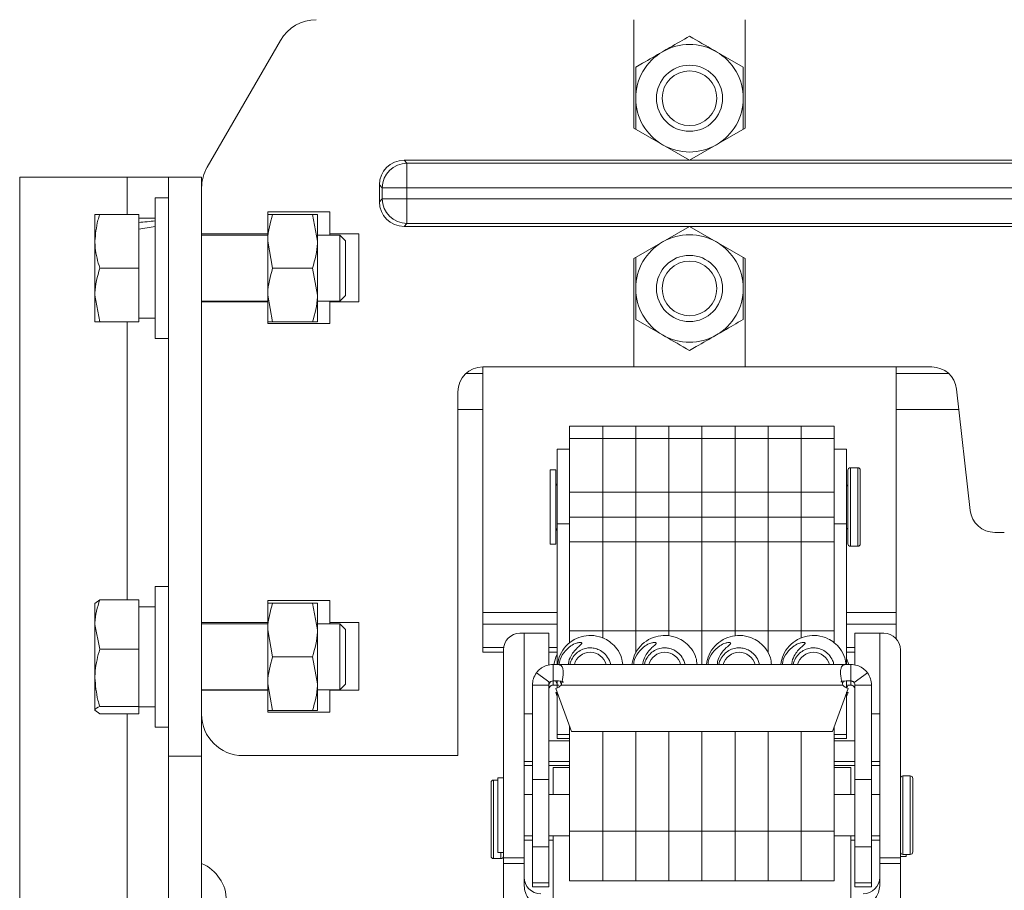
# Model space of a CAD drawing. Header units: millimetres. Extents: x 26 to 259, y 8 to 239.
# Tile 7 of 29: x 28 to 58, y 84 to 110. Entities that reach past the tile are written whole.
import ezdxf

# ---------------------------------------------------------------- set-up
doc = ezdxf.new("R2010")
doc.units = ezdxf.units.MM

msp = doc.modelspace()

# ---------------------------------------------------------------- linework, layer by layer
at = {"color": 7, "linetype": 'Continuous', "lineweight": 15}
for p, q in [((46.83, 106.604), (46.83, 109.881)), ((50.205, 109.881), (50.205, 106.604)), ((36.149, 109.256), (33.935, 105.421)), ((50.14, 108.446), (49.33, 108.913)), ((46.893, 108.441), (46.893, 107.506)), ((50.143, 106.571), (50.143, 107.506)), ((48.515, 105.631), (46.83, 106.604)), ((50.205, 106.604), (48.52, 105.631)), ((39.889, 105.631), (39.976, 105.544)), ((48.515, 105.631), (39.889, 105.631)), ((39.976, 104.798), (39.976, 105.544)), ((39.976, 105.544), (94.56, 105.544)), ((48.515, 105.631), (48.52, 105.631)), ((67.265, 105.631), (48.52, 105.631)), ((28.268, 53.079), (28.268, 105.119)), ((31.518, 105.119), (28.268, 105.119)), ((32.768, 105.119), (31.518, 105.119)), ((32.768, 87.619), (32.768, 105.119)), ((32.768, 105.119), (33.768, 105.119)), ((33.768, 87.619), (33.768, 105.119)), ((39.23, 104.798), (39.143, 104.885)), ((39.143, 104.885), (39.143, 104.377)), ((39.976, 104.798), (39.23, 104.798)), ((39.23, 104.464), (39.23, 104.798)), ((94.56, 104.798), (39.976, 104.798)), ((39.976, 104.798), (39.976, 104.464)), ((32.768, 104.494), (32.368, 104.494)), ((32.368, 102.778), (32.368, 104.494)), ((39.143, 104.377), (39.23, 104.464)), ((39.976, 104.464), (39.23, 104.464)), ((39.976, 104.464), (94.56, 104.464)), ((39.976, 103.718), (39.976, 104.464)), ((30.688, 103.994), (30.543, 103.994)), ((30.543, 103.994), (30.543, 103.181)), ((31.868, 103.994), (30.688, 103.994)), ((31.868, 103.994), (31.868, 102.369)), ((37.643, 104.069), (35.768, 104.069)), ((35.768, 104.069), (35.768, 103.406)), ((35.912, 103.994), (35.912, 103.991)), ((35.912, 103.994), (37.123, 103.994)), ((37.123, 103.991), (35.912, 103.991)), ((37.123, 103.991), (37.123, 103.994)), ((37.123, 103.991), (37.268, 103.181)), ((37.268, 103.994), (37.268, 103.181)), ((37.643, 104.069), (37.643, 103.406)), ((32.368, 103.881), (31.868, 103.881)), ((39.976, 103.718), (39.889, 103.631)), ((39.889, 103.631), (48.515, 103.631)), ((94.56, 103.718), (39.976, 103.718)), ((48.515, 103.631), (46.83, 102.658)), ((48.515, 103.631), (48.52, 103.631)), ((48.52, 103.631), (67.265, 103.631)), ((50.205, 102.658), (48.52, 103.631)), ((35.768, 103.406), (33.768, 103.406)), ((35.768, 103.369), (33.768, 103.369)), ((35.768, 103.181), (35.768, 103.406)), ((37.945, 103.369), (37.268, 103.369)), ((38.518, 103.406), (37.643, 103.406)), ((37.643, 103.369), (37.643, 103.406)), ((38.118, 103.196), (37.945, 103.369)), ((37.945, 101.369), (37.945, 103.369)), ((38.518, 101.356), (38.518, 103.406)), ((30.543, 103.181), (30.543, 101.556)), ((35.912, 102.371), (35.768, 103.181)), ((35.768, 101.556), (35.768, 103.181)), ((37.268, 103.181), (37.268, 101.556)), ((38.118, 101.541), (38.118, 103.196)), ((32.368, 100.244), (32.368, 102.778)), ((46.83, 102.658), (46.83, 99.381)), ((46.893, 102.691), (46.893, 101.756)), ((50.205, 99.381), (50.205, 102.658)), ((31.868, 102.369), (30.688, 102.369)), ((31.868, 102.369), (31.868, 100.744)), ((35.912, 102.371), (35.912, 102.366)), ((35.912, 102.371), (37.123, 102.371)), ((37.123, 102.366), (35.912, 102.366)), ((37.123, 102.366), (37.123, 102.371)), ((37.123, 102.366), (37.268, 101.556)), ((30.688, 100.744), (30.543, 101.556)), ((30.543, 101.556), (30.543, 100.744)), ((35.912, 100.746), (35.768, 101.556)), ((35.768, 101.369), (35.768, 101.556)), ((37.268, 101.556), (37.268, 100.744)), ((37.945, 101.369), (38.118, 101.541)), ((50.143, 100.821), (50.143, 101.756)), ((33.768, 101.369), (35.768, 101.369)), ((35.768, 101.356), (33.768, 101.356)), ((35.768, 101.356), (35.768, 100.694)), ((37.268, 101.369), (37.945, 101.369)), ((37.643, 101.356), (37.643, 101.369)), ((37.643, 101.356), (37.643, 100.694)), ((38.518, 101.356), (37.643, 101.356)), ((31.868, 100.744), (30.688, 100.744)), ((31.868, 100.856), (32.368, 100.856)), ((37.643, 100.694), (35.768, 100.694)), ((35.912, 100.746), (37.123, 100.746)), ((35.912, 100.746), (35.912, 100.744)), ((37.123, 100.744), (35.912, 100.744)), ((37.123, 100.744), (37.123, 100.746)), ((46.895, 100.816), (47.705, 100.349)), ((32.368, 100.244), (32.768, 100.244)), ((41.759, 99.182), (42.268, 99.182)), ((42.268, 91.963), (42.268, 99.381)), ((42.268, 99.381), (46.83, 99.381)), ((46.83, 99.381), (50.205, 99.381)), ((50.205, 99.381), (55.847, 99.381)), ((54.768, 91.963), (54.768, 99.381)), ((54.768, 99.182), (56.356, 99.182)), ((41.518, 87.631), (41.518, 98.631)), ((57.005, 95.047), (56.593, 98.715)), ((41.518, 98.1), (42.268, 98.1)), ((54.768, 98.1), (56.662, 98.1)), ((45.893, 97.594), (44.893, 97.594)), ((44.893, 97.219), (44.893, 97.594)), ((46.893, 97.594), (45.893, 97.594)), ((45.893, 97.219), (45.893, 97.594)), ((47.893, 97.594), (46.893, 97.594)), ((46.893, 97.219), (46.893, 97.594)), ((48.893, 97.594), (47.893, 97.594)), ((47.893, 97.219), (47.893, 97.594)), ((49.893, 97.594), (48.893, 97.594)), ((48.893, 97.219), (48.893, 97.594)), ((50.893, 97.594), (49.893, 97.594)), ((49.893, 97.219), (49.893, 97.594)), ((51.893, 97.594), (50.893, 97.594)), ((50.893, 97.219), (50.893, 97.594)), ((52.893, 97.594), (51.893, 97.594)), ((51.893, 97.219), (51.893, 97.594)), ((52.893, 97.219), (52.893, 97.594)), ((44.893, 97.219), (45.893, 97.219)), ((44.893, 95.594), (44.893, 97.219)), ((45.893, 95.594), (45.893, 97.219)), ((45.893, 97.219), (46.893, 97.219)), ((46.893, 95.594), (46.893, 97.219)), ((46.893, 97.219), (47.893, 97.219)), ((47.893, 95.594), (47.893, 97.219)), ((47.893, 97.219), (48.893, 97.219)), ((48.893, 97.219), (49.893, 97.219)), ((48.893, 95.594), (48.893, 97.219)), ((49.893, 97.219), (50.893, 97.219)), ((49.893, 95.594), (49.893, 97.219)), ((50.893, 97.219), (51.893, 97.219)), ((50.893, 95.594), (50.893, 97.219)), ((51.893, 97.219), (52.893, 97.219)), ((51.893, 95.594), (51.893, 97.219)), ((52.893, 95.594), (52.893, 97.219)), ((44.893, 96.897), (44.518, 96.897)), ((44.518, 96.897), (44.518, 94.641)), ((53.268, 96.897), (52.893, 96.897)), ((53.268, 94.641), (53.268, 96.897)), ((44.48, 96.272), (44.305, 96.272)), ((44.305, 94.085), (44.305, 96.272)), ((44.48, 94.085), (44.48, 96.272)), ((53.305, 94.097), (53.305, 96.26)), ((53.605, 96.335), (53.38, 96.335)), ((53.68, 96.26), (53.68, 94.035)), ((44.893, 95.594), (45.893, 95.594)), ((44.893, 94.844), (44.893, 95.594)), ((45.893, 94.844), (45.893, 95.594)), ((45.893, 95.594), (46.893, 95.594)), ((46.893, 94.844), (46.893, 95.594)), ((46.893, 95.594), (47.893, 95.594)), ((47.893, 94.844), (47.893, 95.594)), ((47.893, 95.594), (48.893, 95.594)), ((48.893, 95.594), (49.893, 95.594)), ((48.893, 94.844), (48.893, 95.594)), ((49.893, 95.594), (50.893, 95.594)), ((49.893, 94.844), (49.893, 95.594)), ((50.893, 95.594), (51.893, 95.594)), ((50.893, 94.844), (50.893, 95.594)), ((51.893, 95.594), (52.893, 95.594)), ((51.893, 94.844), (51.893, 95.594)), ((52.893, 94.844), (52.893, 95.594)), ((44.893, 94.844), (45.893, 94.844)), ((44.893, 94.094), (44.893, 94.844)), ((45.893, 94.094), (45.893, 94.844)), ((45.893, 94.844), (46.893, 94.844)), ((46.893, 94.094), (46.893, 94.844)), ((46.893, 94.844), (47.893, 94.844)), ((47.893, 94.094), (47.893, 94.844)), ((47.893, 94.844), (48.893, 94.844)), ((48.893, 94.844), (49.893, 94.844)), ((48.893, 94.094), (48.893, 94.844)), ((49.893, 94.844), (50.893, 94.844)), ((49.893, 94.094), (49.893, 94.844)), ((50.893, 94.844), (51.893, 94.844)), ((50.893, 94.094), (50.893, 94.844)), ((51.893, 94.844), (52.893, 94.844)), ((51.893, 94.094), (51.893, 94.844)), ((52.893, 94.094), (52.893, 94.844)), ((44.893, 94.641), (44.518, 94.641)), ((44.518, 94.641), (44.518, 90.39)), ((52.893, 94.641), (53.268, 94.641)), ((53.268, 90.39), (53.268, 94.641)), ((58.035, 94.381), (57.75, 94.381)), ((44.305, 94.022), (44.305, 94.085)), ((44.48, 94.022), (44.48, 94.085)), ((44.893, 94.094), (45.893, 94.094)), ((44.893, 91.406), (44.893, 94.094)), ((45.893, 91.406), (45.893, 94.094)), ((45.893, 94.094), (46.893, 94.094)), ((46.893, 91.406), (46.893, 94.094)), ((46.893, 94.094), (47.893, 94.094)), ((47.893, 91.406), (47.893, 94.094)), ((47.893, 94.094), (48.893, 94.094)), ((48.893, 94.094), (49.893, 94.094)), ((48.893, 91.406), (48.893, 94.094)), ((49.893, 94.094), (50.893, 94.094)), ((49.893, 91.406), (49.893, 94.094)), ((50.893, 94.094), (51.893, 94.094)), ((50.893, 91.406), (50.893, 94.094)), ((51.893, 94.094), (52.893, 94.094)), ((51.893, 91.406), (51.893, 94.094)), ((52.893, 91.406), (52.893, 94.094)), ((53.305, 94.035), (53.305, 94.097)), ((44.305, 94.022), (44.48, 94.022)), ((53.38, 93.96), (53.605, 93.96)), ((32.768, 92.744), (32.368, 92.744)), ((32.368, 91.028), (32.368, 92.744)), ((30.688, 92.346), (30.543, 92.231)), ((31.868, 92.346), (30.688, 92.346)), ((31.868, 92.346), (31.868, 90.849)), ((37.643, 92.319), (35.768, 92.319)), ((35.768, 92.319), (35.768, 91.656)), ((37.643, 92.319), (37.643, 91.656)), ((30.543, 91.598), (30.543, 92.244)), ((32.368, 92.131), (31.868, 92.131)), ((35.912, 92.244), (35.912, 92.241)), ((35.912, 92.244), (37.123, 92.244)), ((37.123, 92.241), (35.912, 92.241)), ((37.123, 92.241), (37.123, 92.244)), ((37.123, 92.241), (37.268, 91.431)), ((37.268, 92.244), (37.268, 91.431)), ((42.268, 91.61), (42.268, 91.963)), ((54.768, 91.963), (54.768, 91.61)), ((30.688, 90.849), (30.543, 91.598)), ((30.543, 89.985), (30.543, 91.598)), ((35.768, 91.656), (33.768, 91.656)), ((35.768, 91.619), (33.768, 91.619)), ((35.768, 91.431), (35.768, 91.656)), ((35.912, 90.621), (35.768, 91.431)), ((35.768, 89.806), (35.768, 91.431)), ((37.945, 91.619), (37.268, 91.619)), ((37.268, 91.431), (37.268, 89.806)), ((38.518, 91.656), (37.643, 91.656)), ((37.643, 91.656), (37.643, 91.619)), ((38.118, 91.446), (37.945, 91.619)), ((37.945, 90.229), (37.945, 91.619)), ((38.118, 90.296), (38.118, 91.446)), ((38.518, 89.606), (38.518, 91.656)), ((42.268, 90.903), (42.268, 91.61)), ((44.893, 91.406), (45.893, 91.406)), ((44.893, 91.036), (44.893, 91.406)), ((45.893, 91.185), (45.893, 91.406)), ((45.893, 91.406), (46.893, 91.406)), ((46.893, 90.748), (46.893, 91.406)), ((46.893, 91.406), (47.893, 91.406)), ((47.893, 91.254), (47.893, 91.406)), ((47.893, 91.406), (48.893, 91.406)), ((48.893, 91.406), (49.893, 91.406)), ((48.893, 90.39), (48.893, 91.406)), ((49.893, 91.406), (50.893, 91.406)), ((49.893, 91.25), (49.893, 91.406)), ((50.893, 91.406), (51.893, 91.406)), ((50.893, 90.741), (50.893, 91.406)), ((51.893, 91.406), (52.893, 91.406)), ((51.893, 91.182), (51.893, 91.406)), ((52.893, 91.045), (52.893, 91.406)), ((54.768, 91.61), (54.768, 91.162)), ((43.393, 91.331), (43.518, 91.331)), ((43.518, 91.331), (43.518, 84.543)), ((43.518, 91.331), (44.268, 91.331)), ((44.268, 90.37), (44.268, 91.331)), ((53.518, 91.331), (53.518, 90.37)), ((53.518, 91.331), (54.268, 91.331)), ((54.268, 91.331), (54.393, 91.331)), ((54.268, 84.543), (54.268, 91.331)), ((31.868, 90.849), (30.688, 90.849)), ((31.868, 90.849), (31.868, 89.121)), ((32.368, 88.494), (32.368, 91.028)), ((42.268, 90.756), (42.268, 90.903)), ((42.893, 84.543), (42.893, 90.831)), ((54.893, 84.543), (54.893, 90.831)), ((35.912, 90.621), (35.912, 90.616)), ((35.912, 90.621), (37.123, 90.621)), ((37.123, 90.616), (35.912, 90.616)), ((37.123, 90.616), (37.123, 90.621)), ((37.123, 90.616), (37.268, 89.806)), ((42.893, 90.756), (42.268, 90.756)), ((44.518, 90.756), (44.268, 90.756)), ((53.518, 90.756), (53.268, 90.756)), ((53.268, 90.572), (53.339, 90.39)), ((37.945, 89.619), (37.945, 90.229)), ((38.118, 89.791), (38.118, 90.296)), ((44.393, 90.39), (53.393, 90.39)), ((44.393, 90.39), (44.393, 89.89)), ((53.393, 89.89), (53.393, 90.39)), ((30.543, 89.985), (30.543, 89.006)), ((44.292, 89.838), (43.887, 90.132)), ((53.494, 89.838), (53.898, 90.132)), ((33.768, 89.619), (35.768, 89.619)), ((35.768, 89.606), (33.768, 89.606)), ((35.912, 88.996), (35.768, 89.806)), ((35.768, 89.619), (35.768, 89.806)), ((35.768, 89.606), (35.768, 88.944)), ((37.268, 89.806), (37.268, 88.994)), ((37.268, 89.619), (37.945, 89.619)), ((37.643, 89.619), (37.643, 89.606)), ((37.643, 89.606), (37.643, 88.944)), ((38.518, 89.606), (37.643, 89.606)), ((37.945, 89.619), (38.118, 89.791)), ((44.268, 89.765), (43.768, 89.765)), ((43.768, 89.765), (43.768, 86.914)), ((44.268, 89.765), (44.268, 89.84)), ((44.268, 89.765), (44.268, 86.914)), ((44.277, 89.687), (44.304, 89.727)), ((44.283, 89.821), (44.304, 89.852)), ((44.292, 89.838), (44.298, 89.846)), ((44.292, 89.712), (44.298, 89.72)), ((44.393, 89.764), (44.393, 89.89)), ((44.393, 89.764), (44.572, 89.761)), ((44.518, 89.789), (44.474, 89.887)), ((44.948, 88.365), (44.476, 89.661)), ((44.518, 89.676), (44.518, 89.886)), ((44.605, 89.886), (44.648, 89.773)), ((53.151, 89.765), (44.634, 89.765)), ((53.31, 89.661), (52.838, 88.365)), ((53.18, 89.89), (53.138, 89.815)), ((53.268, 89.89), (53.268, 89.676)), ((53.291, 89.763), (53.393, 89.764)), ((53.393, 89.764), (53.393, 89.89)), ((53.486, 89.846), (53.5, 89.825)), ((53.486, 89.72), (53.503, 89.695)), ((53.518, 89.765), (54.018, 89.765)), ((53.518, 89.765), (53.518, 86.914)), ((54.018, 89.765), (54.018, 86.914)), ((44.476, 89.536), (44.518, 89.42)), ((44.518, 88.272), (44.518, 89.546)), ((53.268, 89.546), (53.268, 88.272)), ((53.268, 89.42), (53.31, 89.536)), ((30.688, 88.891), (30.543, 89.006)), ((31.868, 89.121), (30.688, 89.121)), ((31.868, 89.121), (31.868, 88.891)), ((31.868, 89.106), (32.368, 89.106)), ((31.868, 88.891), (30.688, 88.891)), ((37.643, 88.944), (35.768, 88.944)), ((35.912, 88.996), (37.123, 88.996)), ((35.912, 88.996), (35.912, 88.994)), ((37.123, 88.994), (35.912, 88.994)), ((37.123, 88.994), (37.123, 88.996)), ((43.518, 88.892), (43.768, 88.892)), ((54.018, 88.892), (54.268, 88.892)), ((32.368, 88.494), (32.768, 88.494)), ((44.893, 85.344), (44.893, 88.516)), ((52.893, 85.344), (52.893, 88.516)), ((44.518, 88.147), (44.518, 88.272)), ((44.893, 88.272), (44.518, 88.272)), ((44.893, 88.147), (44.518, 88.147)), ((52.838, 88.365), (44.948, 88.365)), ((45.893, 85.344), (45.893, 88.365)), ((46.893, 85.344), (46.893, 88.365)), ((47.893, 85.344), (47.893, 88.365)), ((48.893, 85.344), (48.893, 88.365)), ((49.893, 85.344), (49.893, 88.365)), ((50.893, 85.344), (50.893, 88.365)), ((51.893, 85.344), (51.893, 88.365)), ((53.268, 88.272), (52.893, 88.272)), ((53.268, 88.147), (52.893, 88.147)), ((53.268, 88.272), (53.268, 88.147)), ((44.268, 88.081), (44.893, 88.081)), ((52.893, 88.081), (53.518, 88.081)), ((32.768, 87.619), (33.768, 87.619)), ((32.768, 79.298), (32.768, 87.619)), ((33.768, 79.298), (33.768, 87.619)), ((35.018, 87.631), (41.518, 87.631)), ((43.518, 87.456), (43.768, 87.456)), ((43.768, 87.33), (43.518, 87.33)), ((44.268, 87.456), (44.893, 87.456)), ((44.893, 87.33), (44.268, 87.33)), ((44.393, 87.269), (44.393, 86.456)), ((44.393, 87.269), (44.893, 87.269)), ((52.893, 87.456), (53.518, 87.456)), ((53.518, 87.33), (52.893, 87.33)), ((52.893, 87.269), (53.393, 87.269)), ((53.393, 87.269), (53.393, 86.456)), ((54.018, 87.456), (54.268, 87.456)), ((54.268, 87.33), (54.018, 87.33)), ((42.893, 86.956), (42.718, 86.956)), ((42.718, 84.706), (42.718, 86.956)), ((55.193, 87.019), (54.968, 87.019)), ((55.268, 86.944), (55.268, 84.72)), ((42.518, 84.593), (42.518, 86.818)), ((42.718, 86.893), (42.593, 86.893)), ((44.268, 86.914), (43.768, 86.914)), ((43.768, 84.879), (43.768, 86.914)), ((44.268, 84.879), (44.268, 86.914)), ((53.518, 86.914), (54.018, 86.914)), ((53.518, 84.879), (53.518, 86.914)), ((54.018, 84.879), (54.018, 86.914)), ((43.768, 86.456), (43.518, 86.456)), ((44.893, 86.456), (44.268, 86.456)), ((53.518, 86.456), (52.893, 86.456)), ((54.268, 86.456), (54.018, 86.456)), ((43.518, 85.206), (43.768, 85.206)), ((44.268, 85.206), (44.893, 85.206)), ((44.393, 85.206), (44.393, 82.831)), ((44.893, 85.344), (45.893, 85.344)), ((44.893, 83.844), (44.893, 85.344)), ((45.893, 83.844), (45.893, 85.344)), ((45.893, 85.344), (46.893, 85.344)), ((46.893, 83.844), (46.893, 85.344)), ((46.893, 85.344), (47.893, 85.344)), ((47.893, 83.844), (47.893, 85.344)), ((47.893, 85.344), (48.893, 85.344)), ((48.893, 85.344), (49.893, 85.344)), ((48.893, 83.844), (48.893, 85.344)), ((49.893, 85.344), (50.893, 85.344)), ((49.893, 83.844), (49.893, 85.344)), ((50.893, 85.344), (51.893, 85.344)), ((50.893, 83.844), (50.893, 85.344)), ((51.893, 83.844), (51.893, 85.344)), ((51.893, 85.344), (52.893, 85.344)), ((52.893, 83.844), (52.893, 85.344)), ((52.893, 85.206), (53.518, 85.206)), ((53.393, 85.206), (53.393, 82.831)), ((54.018, 85.206), (54.268, 85.206)), ((43.518, 85.08), (43.768, 85.08)), ((44.268, 84.879), (43.768, 84.879)), ((43.768, 84.879), (43.768, 83.79)), ((44.268, 85.08), (44.393, 85.08)), ((44.268, 84.879), (44.268, 83.79)), ((53.393, 85.08), (53.518, 85.08)), ((53.518, 84.879), (54.018, 84.879)), ((53.518, 84.879), (53.518, 83.79)), ((54.018, 85.08), (54.268, 85.08)), ((54.018, 84.879), (54.018, 83.79)), ((42.718, 84.706), (42.893, 84.706)), ((42.893, 84.543), (43.518, 84.543)), ((42.893, 84.374), (42.893, 84.543)), ((43.518, 84.543), (43.518, 84.374)), ((54.268, 84.543), (54.893, 84.543)), ((54.268, 84.374), (54.268, 84.543)), ((54.893, 84.58), (55.068, 84.58)), ((54.893, 84.543), (54.893, 84.374)), ((54.968, 84.644), (55.193, 84.644)), ((55.068, 84.644), (55.068, 84.58)), ((55.268, 84.72), (55.268, 84.719)), ((42.593, 84.518), (42.818, 84.518)), ((43.518, 84.374), (42.893, 84.374)), ((42.893, 84.374), (42.893, 83.081)), ((43.518, 83.699), (43.518, 84.374)), ((54.893, 84.374), (54.268, 84.374)), ((54.268, 84.374), (54.268, 83.699)), ((54.893, 84.374), (54.893, 83.081)), ((43.768, 83.79), (43.768, 83.664)), ((44.268, 83.79), (43.768, 83.79)), ((44.268, 83.664), (43.768, 83.664)), ((44.268, 83.79), (44.268, 83.664)), ((44.893, 83.844), (45.893, 83.844)), ((45.893, 83.844), (46.893, 83.844)), ((46.893, 83.844), (47.893, 83.844)), ((47.893, 83.844), (48.893, 83.844)), ((48.893, 83.844), (49.893, 83.844)), ((49.893, 83.844), (50.893, 83.844)), ((50.893, 83.844), (51.893, 83.844)), ((51.893, 83.844), (52.893, 83.844)), ((53.518, 83.79), (53.518, 83.664)), ((53.518, 83.79), (54.018, 83.79)), ((53.518, 83.664), (54.018, 83.664)), ((54.018, 83.79), (54.018, 83.664))]:
    msp.add_line(p, q, dxfattribs=at)
at = {"color": 8, "linetype": 'Continuous', "lineweight": 15}
for p, q in [((31.518, 103.994), (31.518, 105.119)), ((31.518, 92.346), (31.518, 100.744)), ((53.38, 96.335), (53.38, 94.026)), ((53.605, 93.96), (53.605, 96.335)), ((53.38, 94.026), (53.38, 93.96)), ((42.268, 91.963), (44.518, 91.963)), ((53.268, 91.963), (54.768, 91.963)), ((44.518, 91.61), (42.268, 91.61)), ((54.768, 91.61), (53.268, 91.61)), ((42.268, 90.903), (42.898, 90.903)), ((44.268, 90.903), (44.518, 90.903)), ((53.268, 90.903), (53.518, 90.903)), ((31.518, 53.199), (31.518, 88.891)), ((54.968, 87.019), (54.968, 84.644)), ((55.193, 84.644), (55.193, 87.019)), ((42.593, 86.893), (42.593, 84.543)), ((42.593, 84.543), (42.593, 84.518)), ((42.818, 84.518), (42.818, 84.706))]:
    msp.add_line(p, q, dxfattribs=at)
at = {"color": 7, "linetype": 'Continuous', "lineweight": 15, "flags": 128}
for points in [[(44.419, 90.39), (44.476, 90.604), (44.518, 90.698)], [(53.312, 89.764), (53.306, 89.748), (53.273, 89.674)], [(44.476, 89.536), (44.499, 89.543), (44.516, 89.55)], [(53.31, 89.536), (53.287, 89.543), (53.269, 89.55)]]:
    msp.add_lwpolyline(points, dxfattribs=at)
at = {"color": 7, "linetype": 'Continuous', "lineweight": 15}
for centre, radius in [((48.518, 107.506), 1), ((48.518, 107.506), 0.827), ((48.518, 101.756), 1), ((48.518, 101.756), 0.827)]:
    msp.add_circle(centre, radius, dxfattribs=at)
for centre, radius, start, end in [((37.232, 108.631), 1.25, 90, 150), ((48.518, 107.506), 1.875, 89.9264, 90.0736), ((48.518, 107.506), 1.625, 60, 120), ((48.518, 107.506), 1.625, 120, 180), ((48.518, 107.506), 1.625, 0, 60), ((48.518, 107.506), 1.875, 149.9264, 150.0736), ((48.518, 107.506), 1.875, 29.9264, 30.0736), ((48.518, 107.506), 1.625, 180, 240), ((48.518, 107.506), 1.625, 300, 0), ((48.518, 107.506), 1.875, 209.9264, 210.0736), ((48.518, 107.506), 1.875, 329.9264, 330.0736), ((48.518, 107.506), 1.625, 240, 300), ((35.018, 104.796), 1.25, 150, 180), ((39.985, 104.788), 0.756, 90.7299, 179.2702), ((39.985, 104.474), 0.756, 180.7298, 269.2701), ((48.518, 101.756), 1.625, 60, 120), ((48.518, 101.756), 1.625, 120, 180), ((48.518, 101.756), 1.625, 0, 60), ((48.518, 101.756), 1.875, 149.9264, 150.0736), ((48.518, 101.756), 1.875, 29.9264, 30.0736), ((48.518, 101.756), 1.625, 180, 240), ((48.518, 101.756), 1.625, 300, 0), ((48.518, 101.756), 1.875, 209.9264, 210.0736), ((48.518, 101.756), 1.875, 329.9264, 330.0736), ((48.518, 101.756), 1.625, 240, 300), ((48.518, 101.756), 1.875, 269.9264, 270.0736), ((42.268, 98.631), 0.75, 90, 180), ((55.847, 98.631), 0.75, 6.4188, 90), ((53.38, 96.26), 0.075, 90, 180), ((53.605, 96.26), 0.075, 0, 90), ((44.58, 95.872), 0.1, 180, 231.3178), ((53.23, 95.847), 0.075, 300, 0), ((57.75, 95.131), 0.75, 186.4188, 270), ((44.58, 94.422), 0.1, 128.6822, 180), ((53.23, 94.447), 0.075, 0, 60), ((53.38, 94.035), 0.075, 180, 270), ((53.605, 94.035), 0.075, 270, 0), ((43.393, 90.831), 0.5, 90, 180), ((54.393, 90.831), 0.5, 0, 90), ((45.518, 90.255), 0.5, 90, 164.3675), ((45.518, 90.255), 0.5, 15.6325, 90), ((47.768, 90.255), 0.5, 90, 164.3675), ((47.768, 90.255), 0.5, 15.6325, 90), ((50.018, 90.255), 0.5, 90, 164.3675), ((50.018, 90.255), 0.5, 15.6325, 90), ((52.268, 90.255), 0.5, 90, 164.3675), ((52.268, 90.255), 0.5, 15.6325, 90), ((53.393, 89.765), 0.625, 0, 36.021), ((44.393, 89.639), 0.125, 143.979, 180), ((44.393, 89.963), 0.312, 285.4169, 320.6817), ((53.393, 89.963), 0.313, 219.3183, 254.5831), ((53.393, 89.765), 0.125, 0, 36.021), ((35.018, 88.881), 1.25, 180, 270), ((54.968, 86.944), 0.075, 90, 180), ((55.193, 86.944), 0.075, 0, 90), ((42.593, 86.818), 0.075, 90, 180), ((42.593, 84.593), 0.075, 180, 270), ((42.818, 84.593), 0.075, 270, 0), ((54.968, 84.719), 0.075, 180, 270), ((55.193, 84.719), 0.075, 270, 0), ((33.299, 83.244), 1.219, 292.6199, 67.3801), ((44.018, 83.956), 0.5, 180, 270), ((53.768, 83.956), 0.5, 270, 0)]:
    msp.add_arc(centre, radius, start, end, dxfattribs=at)
for centre, major_axis, ratio, start_param, end_param in [((39.897, 104.877), (-0.536, 0.536), 0.989133, 5.50325, 7.06312), ((39.897, 104.385), (-0.536, -0.536), 0.989133, 5.50325, 7.06312), ((31.643, 102.369), (5.642, 0.716), 0.23614, 1.412148, 1.501071), ((33.092, 102.369), (5.642, 0.716), 0.23614, 1.669538, 1.7595)]:
    msp.add_ellipse(centre, major_axis=major_axis, ratio=ratio, start_param=start_param, end_param=end_param, dxfattribs=at)
for points, knots in [([(48.515, 109.381), (48.32, 109.268), (48.053, 109.114), (47.779, 108.956), (47.705, 108.913)], [0, 0, 0, 0, 0.730476, 1, 1, 1, 1]), ([(49.33, 108.913), (49.31, 108.925), (49.037, 109.083), (48.769, 109.238), (48.52, 109.381)], [0, 0, 0, 0, 0.072675, 1, 1, 1, 1]), ([(47.705, 108.913), (47.501, 108.795), (47.227, 108.637), (46.962, 108.485), (46.895, 108.446)], [0, 0, 0, 0, 0.74462, 1, 1, 1, 1]), ([(50.143, 107.506), (50.143, 107.529), (50.143, 107.845), (50.143, 108.154), (50.143, 108.441)], [0, 0, 0, 0, 0.072618, 1, 1, 1, 1]), ([(46.893, 107.506), (46.893, 107.483), (46.893, 107.167), (46.893, 106.858), (46.893, 106.571)], [0, 0, 0, 0, 0.072618, 1, 1, 1, 1]), ([(30.543, 103.181), (30.56, 103.395), (30.583, 103.67), (30.669, 103.934), (30.688, 103.994)], [0, 0, 0, 0, 0.7762867, 1, 1, 1, 1]), ([(35.912, 103.994), (35.855, 103.994), (35.778, 103.994), (35.77, 103.994), (35.768, 103.994)], [0, 0, 0, 0, 0.7304761, 1, 1, 1, 1]), ([(35.768, 103.181), (35.768, 103.201), (35.77, 103.475), (35.844, 103.743), (35.912, 103.991)], [0, 0, 0, 0, 0.072676, 1, 1, 1, 1]), ([(37.268, 103.994), (37.265, 103.994), (37.257, 103.994), (37.18, 103.994), (37.123, 103.994)], [0, 0, 0, 0, 0.269524, 1, 1, 1, 1]), ([(30.688, 102.369), (30.629, 102.572), (30.552, 102.84), (30.544, 103.115), (30.543, 103.181)], [0, 0, 0, 0, 0.758149, 1, 1, 1, 1]), ([(37.268, 103.181), (37.267, 103.161), (37.265, 102.888), (37.192, 102.62), (37.123, 102.371)], [0, 0, 0, 0, 0.072618, 1, 1, 1, 1]), ([(50.143, 101.756), (50.143, 101.779), (50.143, 102.095), (50.143, 102.404), (50.143, 102.691)], [0, 0, 0, 0, 0.072617, 1, 1, 1, 1]), ([(30.543, 101.556), (30.543, 101.575), (30.545, 101.85), (30.619, 102.119), (30.688, 102.369)], [0, 0, 0, 0, 0.070215, 1, 1, 1, 1]), ([(35.768, 101.556), (35.768, 101.576), (35.77, 101.849), (35.844, 102.118), (35.912, 102.366)], [0, 0, 0, 0, 0.0726185, 1, 1, 1, 1]), ([(37.268, 101.556), (37.267, 101.536), (37.265, 101.263), (37.192, 100.995), (37.123, 100.746)], [0, 0, 0, 0, 0.072676, 1, 1, 1, 1]), ([(46.893, 101.756), (46.893, 101.733), (46.893, 101.417), (46.893, 101.108), (46.893, 100.821)], [0, 0, 0, 0, 0.072617, 1, 1, 1, 1]), ([(30.543, 100.744), (30.543, 100.744), (30.545, 100.744), (30.619, 100.744), (30.688, 100.744)], [0, 0, 0, 0, 0.070215, 1, 1, 1, 1]), ([(35.768, 100.744), (35.77, 100.744), (35.778, 100.744), (35.855, 100.744), (35.912, 100.744)], [0, 0, 0, 0, 0.2695239, 1, 1, 1, 1]), ([(37.123, 100.744), (37.18, 100.744), (37.257, 100.744), (37.265, 100.744), (37.268, 100.744)], [0, 0, 0, 0, 0.730476, 1, 1, 1, 1]), ([(49.33, 100.349), (49.404, 100.391), (49.678, 100.55), (49.945, 100.704), (50.14, 100.816)], [0, 0, 0, 0, 0.269526, 1, 1, 1, 1]), ([(47.705, 100.349), (47.725, 100.337), (47.999, 100.179), (48.267, 100.025), (48.515, 99.881)], [0, 0, 0, 0, 0.072675, 1, 1, 1, 1]), ([(48.52, 99.881), (48.587, 99.92), (48.852, 100.072), (49.126, 100.231), (49.33, 100.349)], [0, 0, 0, 0, 0.255382, 1, 1, 1, 1]), ([(30.543, 91.598), (30.543, 91.615), (30.545, 91.868), (30.619, 92.116), (30.688, 92.346)], [0, 0, 0, 0, 0.070216, 1, 1, 1, 1]), ([(35.912, 92.244), (35.855, 92.244), (35.778, 92.244), (35.77, 92.244), (35.768, 92.244)], [0, 0, 0, 0, 0.7304761, 1, 1, 1, 1]), ([(35.768, 91.431), (35.768, 91.451), (35.77, 91.725), (35.844, 91.993), (35.912, 92.241)], [0, 0, 0, 0, 0.072676, 1, 1, 1, 1]), ([(37.268, 92.244), (37.265, 92.244), (37.257, 92.244), (37.18, 92.244), (37.123, 92.244)], [0, 0, 0, 0, 0.269524, 1, 1, 1, 1]), ([(37.268, 91.431), (37.267, 91.411), (37.265, 91.138), (37.192, 90.87), (37.123, 90.621)], [0, 0, 0, 0, 0.072618, 1, 1, 1, 1]), ([(46.497, 90.39), (46.489, 90.458), (46.47, 90.627), (46.339, 90.854), (46.159, 91.045), (45.924, 91.193), (45.64, 91.275), (45.317, 91.26), (45.021, 91.152), (44.772, 90.955), (44.591, 90.692), (44.548, 90.489), (44.528, 90.39)], [0, 0, 0, 0, 0.0717241, 0.175112, 0.2657124, 0.3437028, 0.4625724, 0.5678234, 0.6756991, 0.7853303, 0.8950758, 1, 1, 1, 1]), ([(48.747, 90.39), (48.739, 90.458), (48.72, 90.627), (48.589, 90.854), (48.409, 91.045), (48.174, 91.193), (47.89, 91.275), (47.567, 91.26), (47.271, 91.152), (47.022, 90.955), (46.841, 90.692), (46.798, 90.489), (46.778, 90.39)], [0, 0, 0, 0, 0.071724, 0.175112, 0.265712, 0.343703, 0.462572, 0.567824, 0.675699, 0.785331, 0.895076, 1, 1, 1, 1]), ([(50.997, 90.39), (50.989, 90.458), (50.97, 90.627), (50.839, 90.854), (50.659, 91.045), (50.424, 91.193), (50.14, 91.275), (49.817, 91.26), (49.521, 91.152), (49.272, 90.955), (49.091, 90.692), (49.048, 90.489), (49.028, 90.39)], [0, 0, 0, 0, 0.071724, 0.175112, 0.265712, 0.343703, 0.462572, 0.567823, 0.675699, 0.78533, 0.895076, 1, 1, 1, 1]), ([(53.247, 90.39), (53.239, 90.458), (53.22, 90.627), (53.089, 90.854), (52.909, 91.045), (52.674, 91.193), (52.39, 91.275), (52.067, 91.26), (51.771, 91.152), (51.522, 90.955), (51.341, 90.692), (51.298, 90.489), (51.278, 90.39)], [0, 0, 0, 0, 0.071724, 0.175112, 0.265712, 0.343703, 0.462572, 0.567824, 0.6757, 0.785331, 0.895076, 1, 1, 1, 1]), ([(30.543, 89.985), (30.544, 90.056), (30.552, 90.348), (30.629, 90.633), (30.688, 90.849)], [0, 0, 0, 0, 0.2418507, 1, 1, 1, 1]), ([(44.58, 90.39), (44.581, 90.413), (44.589, 90.54), (44.705, 90.747), (44.892, 90.94), (45.07, 91.029), (45.179, 91.053), (45.231, 91.054), (45.251, 91.047), (45.257, 91.043), (45.261, 91.038), (45.263, 91.033), (45.263, 91.027), (45.258, 91.015), (45.226, 90.978), (45.095, 90.877), (44.944, 90.69), (44.857, 90.488), (44.861, 90.397), (44.861, 90.39)], [0, 0, 0, 0, 0.03912, 0.209343, 0.37319, 0.478684, 0.531225, 0.557589, 0.562028, 0.566497, 0.569298, 0.572116, 0.574698, 0.579344, 0.59294, 0.654537, 0.851314, 0.987173, 1, 1, 1, 1]), ([(44.906, 90.39), (44.906, 90.39), (44.909, 90.457), (44.971, 90.58), (45.087, 90.732), (45.244, 90.836), (45.397, 90.884), (45.541, 90.894), (45.681, 90.874), (45.837, 90.811), (45.992, 90.69), (46.085, 90.537), (46.126, 90.43), (46.13, 90.39), (46.13, 90.39)], [0, 0, 0, 0, 0.001454, 0.117051, 0.230713, 0.337785, 0.441401, 0.508437, 0.590824, 0.688397, 0.801439, 0.929536, 0.999857, 1, 1, 1, 1]), ([(46.83, 90.39), (46.831, 90.413), (46.839, 90.54), (46.955, 90.747), (47.142, 90.94), (47.32, 91.029), (47.429, 91.053), (47.481, 91.054), (47.501, 91.047), (47.507, 91.043), (47.511, 91.038), (47.513, 91.033), (47.513, 91.027), (47.508, 91.015), (47.476, 90.978), (47.345, 90.877), (47.194, 90.69), (47.107, 90.488), (47.111, 90.397), (47.111, 90.39)], [0, 0, 0, 0, 0.03912, 0.209343, 0.37319, 0.478683, 0.531224, 0.557588, 0.562027, 0.566497, 0.569298, 0.572116, 0.574698, 0.579345, 0.59294, 0.654537, 0.851314, 0.987173, 1, 1, 1, 1]), ([(47.156, 90.39), (47.156, 90.39), (47.159, 90.457), (47.221, 90.58), (47.337, 90.732), (47.494, 90.836), (47.647, 90.884), (47.791, 90.894), (47.931, 90.874), (48.088, 90.811), (48.242, 90.69), (48.336, 90.537), (48.376, 90.43), (48.38, 90.39), (48.38, 90.39)], [0, 0, 0, 0, 0.001454, 0.117051, 0.230713, 0.337786, 0.4414, 0.508438, 0.590823, 0.688396, 0.801439, 0.929536, 0.999857, 1, 1, 1, 1]), ([(49.08, 90.39), (49.081, 90.413), (49.089, 90.54), (49.205, 90.747), (49.392, 90.94), (49.57, 91.029), (49.679, 91.053), (49.731, 91.054), (49.751, 91.047), (49.757, 91.043), (49.761, 91.038), (49.763, 91.033), (49.763, 91.027), (49.758, 91.015), (49.726, 90.978), (49.595, 90.877), (49.444, 90.69), (49.357, 90.488), (49.361, 90.397), (49.361, 90.39)], [0, 0, 0, 0, 0.03912, 0.209343, 0.373191, 0.478684, 0.531224, 0.557588, 0.562028, 0.566496, 0.569298, 0.572116, 0.574698, 0.579345, 0.59294, 0.654537, 0.851314, 0.987173, 1, 1, 1, 1]), ([(49.406, 90.39), (49.406, 90.39), (49.409, 90.457), (49.471, 90.58), (49.587, 90.732), (49.744, 90.836), (49.897, 90.884), (50.041, 90.894), (50.181, 90.874), (50.337, 90.811), (50.492, 90.69), (50.585, 90.537), (50.626, 90.43), (50.63, 90.39), (50.63, 90.39)], [0, 0, 0, 0, 0.001454, 0.1170513, 0.2307127, 0.337786, 0.4414008, 0.508437, 0.5908238, 0.6883967, 0.8014392, 0.9295358, 0.9998572, 1, 1, 1, 1]), ([(51.33, 90.39), (51.331, 90.413), (51.339, 90.54), (51.455, 90.747), (51.642, 90.94), (51.82, 91.029), (51.929, 91.053), (51.981, 91.054), (52.001, 91.047), (52.007, 91.043), (52.011, 91.038), (52.013, 91.033), (52.013, 91.027), (52.008, 91.015), (51.976, 90.978), (51.845, 90.877), (51.694, 90.69), (51.607, 90.488), (51.611, 90.397), (51.611, 90.39)], [0, 0, 0, 0, 0.03912, 0.209343, 0.37319, 0.478683, 0.531225, 0.557588, 0.562028, 0.566497, 0.569298, 0.572116, 0.574698, 0.579345, 0.59294, 0.654537, 0.851314, 0.987173, 1, 1, 1, 1]), ([(51.656, 90.39), (51.656, 90.39), (51.659, 90.457), (51.721, 90.58), (51.837, 90.732), (51.994, 90.836), (52.147, 90.884), (52.291, 90.894), (52.431, 90.874), (52.587, 90.811), (52.742, 90.69), (52.835, 90.537), (52.876, 90.43), (52.88, 90.39), (52.88, 90.39)], [0, 0, 0, 0, 0.001454, 0.117051, 0.230713, 0.337786, 0.4414, 0.508438, 0.590823, 0.688397, 0.801439, 0.929536, 0.999857, 1, 1, 1, 1]), ([(35.768, 89.806), (35.768, 89.826), (35.77, 90.099), (35.844, 90.368), (35.912, 90.616)], [0, 0, 0, 0, 0.0726184, 1, 1, 1, 1]), ([(43.887, 90.132), (43.884, 90.128), (43.878, 90.119), (43.887, 90.133), (43.91, 90.163), (43.96, 90.219), (44.053, 90.296), (44.204, 90.373), (44.328, 90.384), (44.393, 90.39)], [0, 0, 0, 0, 0.081023, 0.151035, 0.256934, 0.366451, 0.530768, 0.754682, 1, 1, 1, 1]), ([(44.393, 90.39), (44.44, 90.389), (44.507, 90.389), (44.577, 90.38), (44.626, 90.367), (44.664, 90.33), (44.693, 90.259), (44.705, 90.161), (44.697, 90.051), (44.675, 89.915), (44.648, 89.816), (44.634, 89.765)], [0, 0, 0, 0, 0.139782, 0.195899, 0.24508, 0.356699, 0.502386, 0.608853, 0.726241, 0.856218, 1, 1, 1, 1]), ([(53.151, 89.765), (53.137, 89.816), (53.11, 89.914), (53.088, 90.05), (53.08, 90.161), (53.092, 90.259), (53.121, 90.33), (53.159, 90.366), (53.208, 90.38), (53.278, 90.389), (53.345, 90.389), (53.393, 90.39)], [0, 0, 0, 0, 0.142879, 0.272547, 0.390253, 0.497666, 0.6438, 0.754719, 0.80339, 0.859426, 1, 1, 1, 1]), ([(53.393, 90.39), (53.458, 90.384), (53.586, 90.372), (53.734, 90.295), (53.821, 90.222), (53.866, 90.174), (53.889, 90.144), (53.897, 90.134), (53.898, 90.133), (53.898, 90.132)], [0, 0, 0, 0, 0.247134, 0.484121, 0.635791, 0.720678, 0.791875, 0.919609, 1, 1, 1, 1]), ([(30.688, 89.121), (30.669, 89.184), (30.583, 89.465), (30.56, 89.758), (30.543, 89.985)], [0, 0, 0, 0, 0.223712, 1, 1, 1, 1]), ([(43.768, 89.765), (43.773, 89.831), (43.784, 89.963), (43.853, 90.076), (43.887, 90.132)], [0, 0, 0, 0, 0.5, 1, 1, 1, 1]), ([(37.268, 89.806), (37.267, 89.786), (37.265, 89.513), (37.192, 89.245), (37.123, 88.996)], [0, 0, 0, 0, 0.072676, 1, 1, 1, 1]), ([(44.268, 89.765), (44.269, 89.778), (44.271, 89.804), (44.285, 89.827), (44.292, 89.838)], [0, 0, 0, 0, 0.499997, 1, 1, 1, 1]), ([(44.304, 89.852), (44.304, 89.853), (44.305, 89.854), (44.32, 89.868), (44.35, 89.884), (44.376, 89.889), (44.391, 89.89), (44.393, 89.89)], [0, 0, 0, 0, 0.1548942, 0.5273886, 0.7476001, 0.968331, 1, 1, 1, 1]), ([(44.305, 89.728), (44.311, 89.733), (44.319, 89.741), (44.35, 89.758), (44.376, 89.764), (44.391, 89.764), (44.393, 89.764)], [0, 0, 0, 0, 0.4407632, 0.7013331, 0.9625176, 1, 1, 1, 1]), ([(44.393, 89.89), (44.467, 89.891), (44.56, 89.893), (44.657, 89.88), (44.687, 89.867), (44.7, 89.854), (44.703, 89.847), (44.702, 89.843), (44.702, 89.842)], [0, 0, 0, 0, 0.631509, 0.782242, 0.917879, 0.956535, 0.992418, 1, 1, 1, 1]), ([(53.093, 89.861), (53.104, 89.867), (53.127, 89.881), (53.184, 89.887), (53.274, 89.889), (53.347, 89.89), (53.393, 89.89)], [0, 0, 0, 0, 0.147629, 0.31101, 0.566722, 1, 1, 1, 1]), ([(53.393, 89.89), (53.399, 89.889), (53.411, 89.889), (53.43, 89.884), (53.455, 89.875), (53.481, 89.855), (53.494, 89.837), (53.494, 89.838), (53.494, 89.838)], [0, 0, 0, 0, 0.0434638, 0.0866963, 0.1625257, 0.3224797, 0.599827, 1, 1, 1, 1]), ([(53.393, 89.764), (53.399, 89.764), (53.411, 89.763), (53.43, 89.759), (53.455, 89.749), (53.481, 89.729), (53.494, 89.712), (53.494, 89.712), (53.494, 89.712)], [0, 0, 0, 0, 0.043464, 0.086696, 0.162525, 0.322483, 0.599829, 1, 1, 1, 1]), ([(30.543, 89.006), (30.543, 89.009), (30.545, 89.048), (30.619, 89.086), (30.688, 89.121)], [0, 0, 0, 0, 0.070213, 1, 1, 1, 1]), ([(35.768, 88.994), (35.77, 88.994), (35.778, 88.994), (35.855, 88.994), (35.912, 88.994)], [0, 0, 0, 0, 0.2695239, 1, 1, 1, 1]), ([(37.123, 88.994), (37.18, 88.994), (37.257, 88.994), (37.265, 88.994), (37.268, 88.994)], [0, 0, 0, 0, 0.730476, 1, 1, 1, 1]), ([(44.018, 82.955), (44.017, 82.955), (43.902, 83.049), (43.716, 83.203), (43.544, 83.469), (43.526, 83.629), (43.518, 83.699)], [0, 0, 0, 0, 0.002318, 0.471855, 0.769742, 1, 1, 1, 1]), ([(54.268, 83.699), (54.26, 83.629), (54.241, 83.469), (54.069, 83.203), (53.883, 83.049), (53.768, 82.955), (53.768, 82.955)], [0, 0, 0, 0, 0.230258, 0.528144, 0.997682, 1, 1, 1, 1])]:
    msp.add_open_spline(points, degree=3, knots=knots, dxfattribs=at)

doc.saveas('drawing.dxf')
